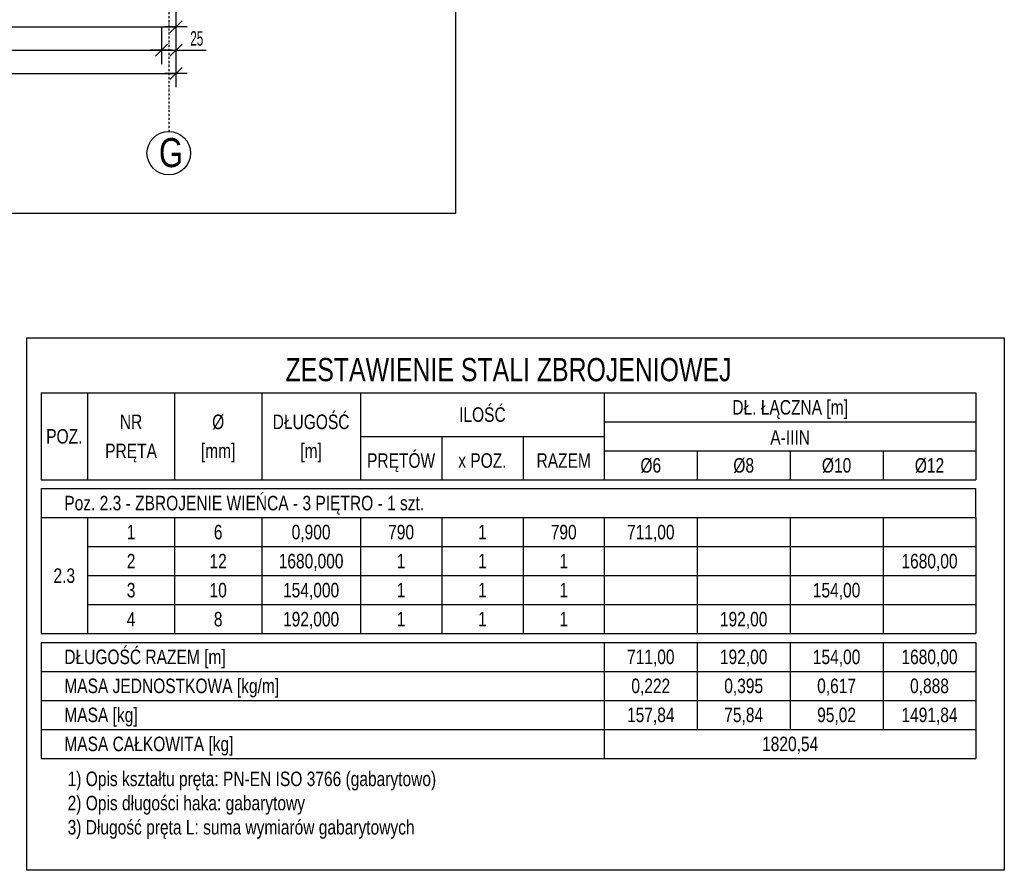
# Model space of a CAD drawing. Header units: millimetres. Extents: x 4959 to 18685, y -2779 to 1721.
# Tile 20 of 41: x 7785 to 9481, y -2666 to -1200. Entities that reach past the tile are written whole.
import ezdxf
from ezdxf.enums import TextEntityAlignment as Align

# ---------------------------------------------------------------- set-up
doc = ezdxf.new("R2010")
doc.units = ezdxf.units.MM
doc.header["$LTSCALE"] = 10
doc.linetypes.add('MO', pattern=[0.7, 0.35, -0.17, 0.01, -0.17])
doc.layers.add('BA_obw', color=230, linetype='Continuous', plot=False)
for name, color, linetype in [('BA_wym', 1, 'Continuous'), ('BD_osm', 1, 'MO'), ('BD_txs', 2, 'Continuous'), ('BD_wic', 1, 'Continuous'), ('BZ_tab', 7, 'Continuous'), ('BZ_txg', 3, 'Continuous'), ('BZ_txs', 2, 'Continuous')]:
    doc.layers.add(name, color=color, linetype=linetype)
doc.styles.add('BIKTG', font='bikromsw.shx', dxfattribs={"width": 0.8})
doc.styles.add('BIKTS', font='bikromsw.shx', dxfattribs={"width": 0.8})
doc.styles.add('BIKWYM', font='bikromsw.shx', dxfattribs={"width": 0.6})
doc.dimstyles.new('BA_KR_100_cm', dxfattribs={"dimtxt": 25, "dimasz": 1.666667, "dimexe": 24, "dimexo": 0, "dimgap": 0, "dimtad": 0, "dimdec": 1, "dimrnd": 0.5, "dimzin": 9, "dimdsep": 46, "dimtxsty": 'BIKWYM', "dimblk": 'WYM-KR', "dimcen": 0, "dimdle": 20, "dimclrd": 256, "dimclre": 256, "dimclrt": 2, "dimadec": 0, "dimazin": 0, "dimtfac": 0.033333, "dimtdec": 1, "dimtmove": 0, "dimatfit": 3, "dimldrblk": 'WYM-KR', "dimfxl": 25, "dimfxlon": 1, "dimtvp": 0.8, "dimtolj": 1, "dimarcsym": 0})

# ---------------------------------------------------------------- blocks, each defined once
blk = doc.blocks.new('WYM-KR')
at = {"linetype": 'ByBlock'}
blk.add_line((11.52, 0), (-11.52, 0), dxfattribs=at)
at = {"color": 7, "linetype": 'ByBlock'}
blk.add_line((6.24, 6.24), (-6.24, -6.24), dxfattribs=at)
blk = doc.blocks.new('*D148')
at = {"layer": 'BA_wym', "lineweight": -2}
for p, q in [((7351.9, -1172.6), (7351.9, -1236.6)), ((8054.4, -1172.6), (8054.4, -1236.6)), ((7353.6, -1212.6), (8052.8, -1212.6))]:
    blk.add_line(p, q, dxfattribs=at)
at = {"layer": 'Defpoints', "color": 0}
for p in [(7351.9, -890.1), (8054.4, -927.1), (8054.4, -1212.6)]:
    blk.add_point(p, dxfattribs=at)
at = {"layer": 'BA_wym', "lineweight": -2, "xscale": 1.666666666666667, "yscale": 1.666666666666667, "zscale": 1.666666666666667, "rotation": 180}
blk.add_blockref('WYM-KR', (7351.9, -1212.6), dxfattribs=at)
at = {"layer": 'BA_wym', "lineweight": -2, "xscale": 1.666666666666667, "yscale": 1.666666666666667, "zscale": 1.666666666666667}
blk.add_blockref('WYM-KR', (8054.4, -1212.6), dxfattribs=at)
at = {"layer": 'BA_wym', "color": 2, "insert": (7703.2, -1192.6), "char_height": 25, "attachment_point": 5, "style": 'BIKWYM'}
blk.add_mtext('\\A1;702.5', dxfattribs=at)
blk = doc.blocks.new('*D150')
at = {"layer": 'BA_wym', "lineweight": -2}
for p, q in [((5474.4, -1212.6), (5474.4, -1276.6)), ((8029.4, -1212.6), (8029.4, -1276.6)), ((5476.1, -1252.6), (8027.8, -1252.6))]:
    blk.add_line(p, q, dxfattribs=at)
at = {"layer": 'Defpoints', "color": 0}
for p in [(5474.4, -927.1), (8029.4, -927.1), (8029.4, -1252.6)]:
    blk.add_point(p, dxfattribs=at)
at = {"layer": 'BA_wym', "lineweight": -2, "xscale": 1.666666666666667, "yscale": 1.666666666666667, "zscale": 1.666666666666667, "rotation": 180}
blk.add_blockref('WYM-KR', (5474.4, -1252.6), dxfattribs=at)
at = {"layer": 'BA_wym', "lineweight": -2, "xscale": 1.666666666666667, "yscale": 1.666666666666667, "zscale": 1.666666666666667}
blk.add_blockref('WYM-KR', (8029.4, -1252.6), dxfattribs=at)
at = {"layer": 'BA_wym', "color": 2, "insert": (6751.9, -1232.6), "char_height": 25, "attachment_point": 5, "style": 'BIKWYM'}
blk.add_mtext('\\A1;2555', dxfattribs=at)
blk = doc.blocks.new('*D151')
at = {"layer": 'BA_wym', "lineweight": -2}
for p, q in [((8029.4, -1212.6), (8029.4, -1276.6)), ((8054.4, -1212.6), (8054.4, -1276.6)), ((8027.8, -1252.6), (8026.1, -1252.6)), ((8029.4, -1252.6), (8054.4, -1252.6)), ((8056.1, -1252.6), (8106.4, -1252.6))]:
    blk.add_line(p, q, dxfattribs=at)
at = {"layer": 'Defpoints', "color": 0}
for p in [(8029.4, -927.1), (8054.4, -927.1), (8054.4, -1252.6)]:
    blk.add_point(p, dxfattribs=at)
at = {"layer": 'BA_wym', "lineweight": -2, "xscale": 1.666666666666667, "yscale": 1.666666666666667, "zscale": 1.666666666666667}
blk.add_blockref('WYM-KR', (8029.4, -1252.6), dxfattribs=at)
at = {"layer": 'BA_wym', "lineweight": -2, "xscale": 1.666666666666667, "yscale": 1.666666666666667, "zscale": 1.666666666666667, "rotation": 180}
blk.add_blockref('WYM-KR', (8054.4, -1252.6), dxfattribs=at)
at = {"layer": 'BA_wym', "color": 2, "insert": (8090.2, -1232.6), "char_height": 25, "attachment_point": 5, "style": 'BIKWYM'}
blk.add_mtext('\\A1;25', dxfattribs=at)
blk = doc.blocks.new('*D152')
at = {"layer": 'BA_wym', "lineweight": -2}
for p, q in [((5449.4, -1252.6), (5449.4, -1316.6)), ((8054.4, -1252.6), (8054.4, -1316.6)), ((5451.1, -1292.6), (8052.8, -1292.6))]:
    blk.add_line(p, q, dxfattribs=at)
at = {"layer": 'Defpoints', "color": 0}
for p in [(5449.4, -927.1), (8054.4, -927.1), (8054.4, -1292.6)]:
    blk.add_point(p, dxfattribs=at)
at = {"layer": 'BA_wym', "lineweight": -2, "xscale": 1.666666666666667, "yscale": 1.666666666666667, "zscale": 1.666666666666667, "rotation": 180}
blk.add_blockref('WYM-KR', (5449.4, -1292.6), dxfattribs=at)
at = {"layer": 'BA_wym', "lineweight": -2, "xscale": 1.666666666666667, "yscale": 1.666666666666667, "zscale": 1.666666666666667}
blk.add_blockref('WYM-KR', (8054.4, -1292.6), dxfattribs=at)
at = {"layer": 'BA_wym', "color": 2, "insert": (6751.9, -1272.6), "char_height": 25, "attachment_point": 5, "style": 'BIKWYM'}
blk.add_mtext('\\A1;2605', dxfattribs=at)

msp = doc.modelspace()

# ---------------------------------------------------------------- linework, layer by layer
at = {"layer": 'BA_obw'}
for points in [[(4959.23, 1721.27), (8535.67, 1721.27), (8535.67, -1534.29), (4959.23, -1534.29)], [(7797.72, -1748.47), (9480.95, -1748.47), (9480.95, -2665.95), (7797.72, -2665.95)]]:
    msp.add_lwpolyline(points, close=True, dxfattribs=at)
at = {"layer": 'BD_osm'}
msp.add_lwpolyline([(8041.95, 1479.85), (8041.95, -1392.6)], dxfattribs=at)
at = {"layer": 'BD_wic'}
msp.add_circle((8041.95, -1430.1), 37.5, dxfattribs=at)
at = {"layer": 'BZ_tab'}
for p, q in [((7822.11, -1843.1), (7902.11, -1843.1)), ((7822.11, -1843.1), (7822.11, -1993.1)), ((7902.11, -1843.1), (8052.11, -1843.1)), ((7902.11, -1843.1), (7902.11, -1993.1)), ((8052.11, -1843.1), (8202.11, -1843.1)), ((8052.11, -1843.1), (8052.11, -1993.1)), ((8202.11, -1843.1), (8372.11, -1843.1)), ((8202.11, -1843.1), (8202.11, -1993.1)), ((8372.11, -1843.1), (8792.11, -1843.1)), ((8372.11, -1843.1), (8372.11, -1993.1)), ((8792.11, -1843.1), (9432.11, -1843.1)), ((8792.11, -1843.1), (8792.11, -1993.1)), ((9432.11, -1843.1), (9432.11, -1993.1)), ((8792.11, -1893.1), (9432.11, -1893.1)), ((9432.11, -1893.1), (9432.11, -1943.1)), ((8372.11, -1918.1), (8792.11, -1918.1)), ((8512.11, -1918.1), (8512.11, -1993.1)), ((8652.11, -1918.1), (8652.11, -1993.1)), ((8792.11, -1943.1), (9432.11, -1943.1)), ((8952.11, -1943.1), (8952.11, -1993.1)), ((9112.11, -1943.1), (9112.11, -1993.1)), ((9272.11, -1943.1), (9272.11, -1993.1)), ((9432.11, -1943.1), (9432.11, -1993.1)), ((7822.11, -1993.1), (7902.11, -1993.1)), ((7902.11, -1993.1), (8052.11, -1993.1)), ((8052.11, -1993.1), (8202.11, -1993.1)), ((8202.11, -1993.1), (8372.11, -1993.1)), ((8372.11, -1993.1), (8512.11, -1993.1)), ((8512.11, -1993.1), (8652.11, -1993.1)), ((8652.11, -1993.1), (8792.11, -1993.1)), ((8792.11, -1993.1), (8952.11, -1993.1)), ((8952.11, -1993.1), (9112.11, -1993.1)), ((9112.11, -1993.1), (9272.11, -1993.1)), ((9272.11, -1993.1), (9432.11, -1993.1)), ((7822.11, -2008.1), (7902.11, -2008.1)), ((7822.11, -2008.1), (7822.11, -2058.1)), ((7902.11, -2008.1), (8052.11, -2008.1)), ((8052.11, -2008.1), (8202.11, -2008.1)), ((8202.11, -2008.1), (8372.11, -2008.1)), ((8372.11, -2008.1), (8512.11, -2008.1)), ((8512.11, -2008.1), (8652.11, -2008.1)), ((8652.11, -2008.1), (8792.11, -2008.1)), ((8792.11, -2008.1), (8952.11, -2008.1)), ((8952.11, -2008.1), (9112.11, -2008.1)), ((9112.11, -2008.1), (9272.11, -2008.1)), ((9272.11, -2008.1), (9432.11, -2008.1)), ((9432.11, -2058.1), (9432.11, -2008.1)), ((7822.11, -2058.1), (7902.11, -2058.1)), ((7822.11, -2058.1), (7822.11, -2108.1)), ((7902.11, -2058.1), (8052.11, -2058.1)), ((7902.11, -2058.1), (7902.11, -2108.1)), ((8052.11, -2058.1), (8202.11, -2058.1)), ((8052.11, -2058.1), (8052.11, -2108.1)), ((8202.11, -2058.1), (8372.11, -2058.1)), ((8202.11, -2058.1), (8202.11, -2108.1)), ((8372.11, -2058.1), (8512.11, -2058.1)), ((8372.11, -2058.1), (8372.11, -2108.1)), ((8512.11, -2058.1), (8652.11, -2058.1)), ((8512.11, -2058.1), (8512.11, -2108.1)), ((8652.11, -2058.1), (8792.11, -2058.1)), ((8652.11, -2058.1), (8652.11, -2108.1)), ((8792.11, -2058.1), (8952.11, -2058.1)), ((8792.11, -2058.1), (8792.11, -2108.1)), ((8952.11, -2058.1), (9112.11, -2058.1)), ((8952.11, -2058.1), (8952.11, -2108.1)), ((9112.11, -2058.1), (9272.11, -2058.1)), ((9112.11, -2058.1), (9112.11, -2108.1)), ((9272.11, -2058.1), (9432.11, -2058.1)), ((9272.11, -2058.1), (9272.11, -2108.1)), ((9432.11, -2058.1), (9432.11, -2108.1)), ((7822.11, -2108.1), (7822.11, -2158.1)), ((7902.11, -2108.1), (8052.11, -2108.1)), ((7902.11, -2108.1), (7902.11, -2158.1)), ((8052.11, -2108.1), (8202.11, -2108.1)), ((8052.11, -2108.1), (8052.11, -2158.1)), ((8202.11, -2108.1), (8372.11, -2108.1)), ((8202.11, -2108.1), (8202.11, -2158.1)), ((8372.11, -2108.1), (8512.11, -2108.1)), ((8372.11, -2108.1), (8372.11, -2158.1)), ((8512.11, -2108.1), (8652.11, -2108.1)), ((8512.11, -2108.1), (8512.11, -2158.1)), ((8652.11, -2108.1), (8792.11, -2108.1)), ((8652.11, -2108.1), (8652.11, -2158.1)), ((8792.11, -2108.1), (8952.11, -2108.1)), ((8792.11, -2108.1), (8792.11, -2158.1)), ((8952.11, -2108.1), (9112.11, -2108.1)), ((8952.11, -2108.1), (8952.11, -2158.1)), ((9112.11, -2108.1), (9272.11, -2108.1)), ((9112.11, -2108.1), (9112.11, -2158.1)), ((9272.11, -2108.1), (9432.11, -2108.1)), ((9272.11, -2108.1), (9272.11, -2158.1)), ((9432.11, -2108.1), (9432.11, -2158.1)), ((7822.11, -2158.1), (7822.11, -2208.1)), ((7902.11, -2158.1), (8052.11, -2158.1)), ((7902.11, -2158.1), (7902.11, -2208.1)), ((8052.11, -2158.1), (8202.11, -2158.1)), ((8052.11, -2158.1), (8052.11, -2208.1)), ((8202.11, -2158.1), (8372.11, -2158.1)), ((8202.11, -2158.1), (8202.11, -2208.1)), ((8372.11, -2158.1), (8512.11, -2158.1)), ((8372.11, -2158.1), (8372.11, -2208.1)), ((8512.11, -2158.1), (8652.11, -2158.1)), ((8512.11, -2158.1), (8512.11, -2208.1)), ((8652.11, -2158.1), (8792.11, -2158.1)), ((8652.11, -2158.1), (8652.11, -2208.1)), ((8792.11, -2158.1), (8952.11, -2158.1)), ((8792.11, -2158.1), (8792.11, -2208.1)), ((8952.11, -2158.1), (9112.11, -2158.1)), ((8952.11, -2158.1), (8952.11, -2208.1)), ((9112.11, -2158.1), (9272.11, -2158.1)), ((9112.11, -2158.1), (9112.11, -2208.1)), ((9272.11, -2158.1), (9432.11, -2158.1)), ((9272.11, -2158.1), (9272.11, -2208.1)), ((9432.11, -2158.1), (9432.11, -2208.1)), ((7822.11, -2208.1), (7822.11, -2258.1)), ((7902.11, -2208.1), (8052.11, -2208.1)), ((7902.11, -2208.1), (7902.11, -2258.1)), ((8052.11, -2208.1), (8202.11, -2208.1)), ((8052.11, -2208.1), (8052.11, -2258.1)), ((8202.11, -2208.1), (8372.11, -2208.1)), ((8202.11, -2208.1), (8202.11, -2258.1)), ((8372.11, -2208.1), (8512.11, -2208.1)), ((8372.11, -2208.1), (8372.11, -2258.1)), ((8512.11, -2208.1), (8652.11, -2208.1)), ((8512.11, -2208.1), (8512.11, -2258.1)), ((8652.11, -2208.1), (8792.11, -2208.1)), ((8652.11, -2208.1), (8652.11, -2258.1)), ((8792.11, -2208.1), (8952.11, -2208.1)), ((8792.11, -2208.1), (8792.11, -2258.1)), ((8952.11, -2208.1), (9112.11, -2208.1)), ((8952.11, -2208.1), (8952.11, -2258.1)), ((9112.11, -2208.1), (9272.11, -2208.1)), ((9112.11, -2208.1), (9112.11, -2258.1)), ((9272.11, -2208.1), (9432.11, -2208.1)), ((9272.11, -2208.1), (9272.11, -2258.1)), ((9432.11, -2208.1), (9432.11, -2258.1)), ((7822.11, -2258.1), (7902.11, -2258.1)), ((7902.11, -2258.1), (8052.11, -2258.1)), ((8052.11, -2258.1), (8202.11, -2258.1)), ((8202.11, -2258.1), (8372.11, -2258.1)), ((8372.11, -2258.1), (8512.11, -2258.1)), ((8512.11, -2258.1), (8652.11, -2258.1)), ((8652.11, -2258.1), (8792.11, -2258.1)), ((8792.11, -2258.1), (8952.11, -2258.1)), ((8952.11, -2258.1), (9112.11, -2258.1)), ((9112.11, -2258.1), (9272.11, -2258.1)), ((9272.11, -2258.1), (9432.11, -2258.1)), ((7822.11, -2273.1), (7902.11, -2273.1)), ((7822.11, -2273.1), (7822.11, -2323.1)), ((7902.11, -2273.1), (8052.11, -2273.1)), ((8052.11, -2273.1), (8202.11, -2273.1)), ((8202.11, -2273.1), (8372.11, -2273.1)), ((8372.11, -2273.1), (8512.11, -2273.1)), ((8512.11, -2273.1), (8652.11, -2273.1)), ((8652.11, -2273.1), (8792.11, -2273.1)), ((8792.11, -2273.1), (8792.11, -2323.1)), ((8792.11, -2273.1), (8952.11, -2273.1)), ((8792.11, -2273.1), (8792.11, -2323.1)), ((8952.11, -2273.1), (9112.11, -2273.1)), ((8952.11, -2273.1), (8952.11, -2323.1)), ((9112.11, -2273.1), (9272.11, -2273.1)), ((9112.11, -2273.1), (9112.11, -2323.1)), ((9272.11, -2273.1), (9432.11, -2273.1)), ((9272.11, -2273.1), (9272.11, -2323.1)), ((9432.11, -2273.1), (9432.11, -2323.1)), ((7822.11, -2323.1), (7902.11, -2323.1)), ((7822.11, -2323.1), (7822.11, -2373.1)), ((7902.11, -2323.1), (8052.11, -2323.1)), ((8052.11, -2323.1), (8202.11, -2323.1)), ((8202.11, -2323.1), (8372.11, -2323.1)), ((8372.11, -2323.1), (8512.11, -2323.1)), ((8512.11, -2323.1), (8652.11, -2323.1)), ((8652.11, -2323.1), (8792.11, -2323.1)), ((8792.11, -2323.1), (8792.11, -2373.1)), ((8792.11, -2323.1), (8952.11, -2323.1)), ((8792.11, -2323.1), (8792.11, -2373.1)), ((8952.11, -2323.1), (9112.11, -2323.1)), ((8952.11, -2323.1), (8952.11, -2373.1)), ((9112.11, -2323.1), (9272.11, -2323.1)), ((9112.11, -2323.1), (9112.11, -2373.1)), ((9272.11, -2323.1), (9432.11, -2323.1)), ((9272.11, -2323.1), (9272.11, -2373.1)), ((9432.11, -2323.1), (9432.11, -2373.1)), ((7822.11, -2373.1), (7902.11, -2373.1)), ((7822.11, -2373.1), (7822.11, -2423.1)), ((7902.11, -2373.1), (8052.11, -2373.1)), ((8052.11, -2373.1), (8202.11, -2373.1)), ((8202.11, -2373.1), (8372.11, -2373.1)), ((8372.11, -2373.1), (8512.11, -2373.1)), ((8512.11, -2373.1), (8652.11, -2373.1)), ((8652.11, -2373.1), (8792.11, -2373.1)), ((8792.11, -2373.1), (8792.11, -2423.1)), ((8792.11, -2373.1), (8952.11, -2373.1)), ((8792.11, -2373.1), (8792.11, -2423.1)), ((8952.11, -2373.1), (9112.11, -2373.1)), ((8952.11, -2373.1), (8952.11, -2423.1)), ((9112.11, -2373.1), (9272.11, -2373.1)), ((9112.11, -2373.1), (9112.11, -2423.1)), ((9272.11, -2373.1), (9432.11, -2373.1)), ((9272.11, -2373.1), (9272.11, -2423.1)), ((9432.11, -2373.1), (9432.11, -2423.1)), ((7822.11, -2423.1), (7902.11, -2423.1)), ((7822.11, -2423.1), (7822.11, -2473.1)), ((7902.11, -2423.1), (8052.11, -2423.1)), ((8052.11, -2423.1), (8202.11, -2423.1)), ((8202.11, -2423.1), (8372.11, -2423.1)), ((8372.11, -2423.1), (8512.11, -2423.1)), ((8512.11, -2423.1), (8652.11, -2423.1)), ((8652.11, -2423.1), (8792.11, -2423.1)), ((8792.11, -2423.1), (8792.11, -2473.1)), ((8792.11, -2423.1), (8952.11, -2423.1)), ((8952.11, -2423.1), (9112.11, -2423.1)), ((9112.11, -2423.1), (9272.11, -2423.1)), ((9272.11, -2423.1), (9432.11, -2423.1)), ((9432.11, -2423.1), (9432.11, -2473.1)), ((7822.11, -2473.1), (7902.11, -2473.1)), ((7902.11, -2473.1), (8052.11, -2473.1)), ((8052.11, -2473.1), (8202.11, -2473.1)), ((8202.11, -2473.1), (8372.11, -2473.1)), ((8372.11, -2473.1), (8512.11, -2473.1)), ((8512.11, -2473.1), (8652.11, -2473.1)), ((8652.11, -2473.1), (8792.11, -2473.1)), ((8792.11, -2473.1), (8952.11, -2473.1)), ((8952.11, -2473.1), (9112.11, -2473.1)), ((9112.11, -2473.1), (9272.11, -2473.1)), ((9272.11, -2473.1), (9432.11, -2473.1))]:
    msp.add_line(p, q, dxfattribs=at)

# ---------------------------------------------------------------- texts
at = {"layer": 'BD_txs', "style": 'BIKTS', "width": 0.8}
msp.add_text('G', height=50, dxfattribs=at).set_placement((8025.14, -1454.17))
at = {"layer": 'BZ_txg', "width": 0.8}
for s, height, style, p in [('ZESTAWIENIE STALI ZBROJENIOWEJ', 40, 'BIKTG', (8627.11, -1803.1)), ('1820,54', 25, 'BIKTS', (9112.11, -2448.1))]:
    msp.add_text(s, height=height, dxfattribs=dict(at, style=style)).set_placement(p, align=Align.MIDDLE_CENTER)
at = {"layer": 'BZ_txg', "style": 'BIKTS', "width": 0.8}
msp.add_text('MASA CAŁKOWITA [kg]', height=25, dxfattribs=at).set_placement((7862.11, -2448.1), align=Align.MIDDLE_LEFT)
at = {"layer": 'BZ_txs', "style": 'BIKTS', "width": 0.8}
for s, p in [('ILOŚĆ', (8582.11, -1880.6)), ('DŁ. ŁĄCZNA [m]', (9112.11, -1868.1)), ('NR', (7977.11, -1893.1)), ('%%c', (8127.11, -1893.1)), ('DŁUGOŚĆ', (8287.11, -1893.1)), ('POZ.', (7862.11, -1918.1)), ('A-IIIN', (9112.11, -1920.02)), ('PRĘTA', (7977.11, -1943.1)), ('[mm]', (8127.11, -1943.1)), ('[m]', (8287.11, -1943.1)), ('PRĘTÓW', (8442.11, -1959.76)), ('x POZ.', (8582.11, -1959.76)), ('RAZEM', (8722.11, -1959.76)), ('%%c6', (8872.11, -1968.1)), ('%%c8', (9032.11, -1968.1)), ('%%c10', (9192.11, -1968.1)), ('%%c12', (9352.11, -1968.1)), ('1', (7977.11, -2083.1)), ('6', (8127.11, -2083.1)), ('0,900', (8287.11, -2083.1)), ('790', (8442.11, -2083.1)), ('1', (8582.11, -2083.1)), ('790', (8722.11, -2083.1)), ('711,00', (8872.11, -2083.1)), ('2', (7977.11, -2133.1)), ('12', (8127.11, -2133.1)), ('1680,000', (8287.11, -2133.1)), ('1', (8442.11, -2133.1)), ('1', (8582.11, -2133.1)), ('1', (8722.11, -2133.1)), ('1680,00', (9352.11, -2133.1)), ('2.3', (7862.11, -2158.1)), ('3', (7977.11, -2183.1)), ('10', (8127.11, -2183.1)), ('154,000', (8287.11, -2183.1)), ('154,00', (9192.11, -2183.1)), ('1', (8442.11, -2183.1)), ('1', (8582.11, -2183.1)), ('1', (8722.11, -2183.1)), ('4', (7977.11, -2233.1)), ('8', (8127.11, -2233.1)), ('192,000', (8287.11, -2233.1)), ('1', (8442.11, -2233.1)), ('1', (8582.11, -2233.1)), ('1', (8722.11, -2233.1)), ('192,00', (9032.11, -2233.1)), ('711,00', (8872.11, -2298.1)), ('192,00', (9032.11, -2298.1)), ('154,00', (9192.11, -2298.1)), ('1680,00', (9352.11, -2298.1)), ('0,222', (8872.11, -2348.1)), ('0,395', (9032.11, -2348.1)), ('0,617', (9192.11, -2348.1)), ('0,888', (9352.11, -2348.1)), ('157,84', (8872.11, -2398.1)), ('75,84', (9032.11, -2398.1)), ('95,02', (9192.11, -2398.1)), ('1491,84', (9352.11, -2398.1))]:
    msp.add_text(s, height=25, dxfattribs=at).set_placement(p, align=Align.MIDDLE_CENTER)
for s, p in [('Poz. 2.3 - ZBROJENIE WIEŃCA - 3 PIĘTRO - 1 szt.', (7862.11, -2033.1)), ('DŁUGOŚĆ RAZEM [m]', (7862.11, -2298.1)), ('MASA JEDNOSTKOWA [kg/m]', (7862.11, -2348.1)), ('MASA [kg]', (7862.11, -2398.1))]:
    msp.add_text(s, height=25, dxfattribs=at).set_placement(p, align=Align.MIDDLE_LEFT)
at = {"layer": 'BZ_txs', "insert": (7867.82, -2495.83), "char_height": 25, "width": 875.6429, "attachment_point": 1, "style": 'BIKTS'}
msp.add_mtext('1) Opis kształtu pręta: PN-EN ISO 3766 (gabarytowo)\\P2) Opis długości haka: gabarytowy\\P3) Długość pręta L: suma wymiarów gabarytowych', dxfattribs=at)

# ---------------------------------------------------------------- dimensions: what is measured, and where the dimension line sits
at = {"layer": 'BA_wym'}
for base, p1, p2, override, picture, middle in [((8054.45, -1212.6), (7351.95, -890.15), (8054.45, -927.15), {"dimtmove": 1, "dimatfit": 1, "dimfxl": 40}, '*D148', (7703.2, -1192.6)), ((8054.45, -1292.6), (5449.45, -927.15), (8054.45, -927.15), {"dimatfit": 1, "dimfxl": 40}, '*D152', (6751.95, -1272.6)), ((8029.45, -1252.6), (5474.45, -927.15), (8029.45, -927.15), {"dimtmove": 1, "dimatfit": 1, "dimfxl": 40}, '*D150', (6751.95, -1232.6))]:
    dim = msp.add_linear_dim(base=base, p1=p1, p2=p2, dimstyle='BA_KR_100_cm', override=override, dxfattribs=at)
    dim.commit()
    dim.dimension.update_dxf_attribs({"geometry": picture, "text_midpoint": middle})
dim = msp.add_linear_dim(base=(8054.45, -1252.6), p1=(8029.45, -927.15), p2=(8054.45, -927.15), dimstyle='BA_KR_100_cm', override={"dimblk": 'WYM-KR', "dimatfit": 1, "dimfxl": 40}, dxfattribs=at)
dim.commit()
dim.dimension.update_dxf_attribs({"geometry": '*D151', "text_midpoint": (8090.16, -1252.6), "dimtype": 160})

doc.saveas('drawing.dxf')
